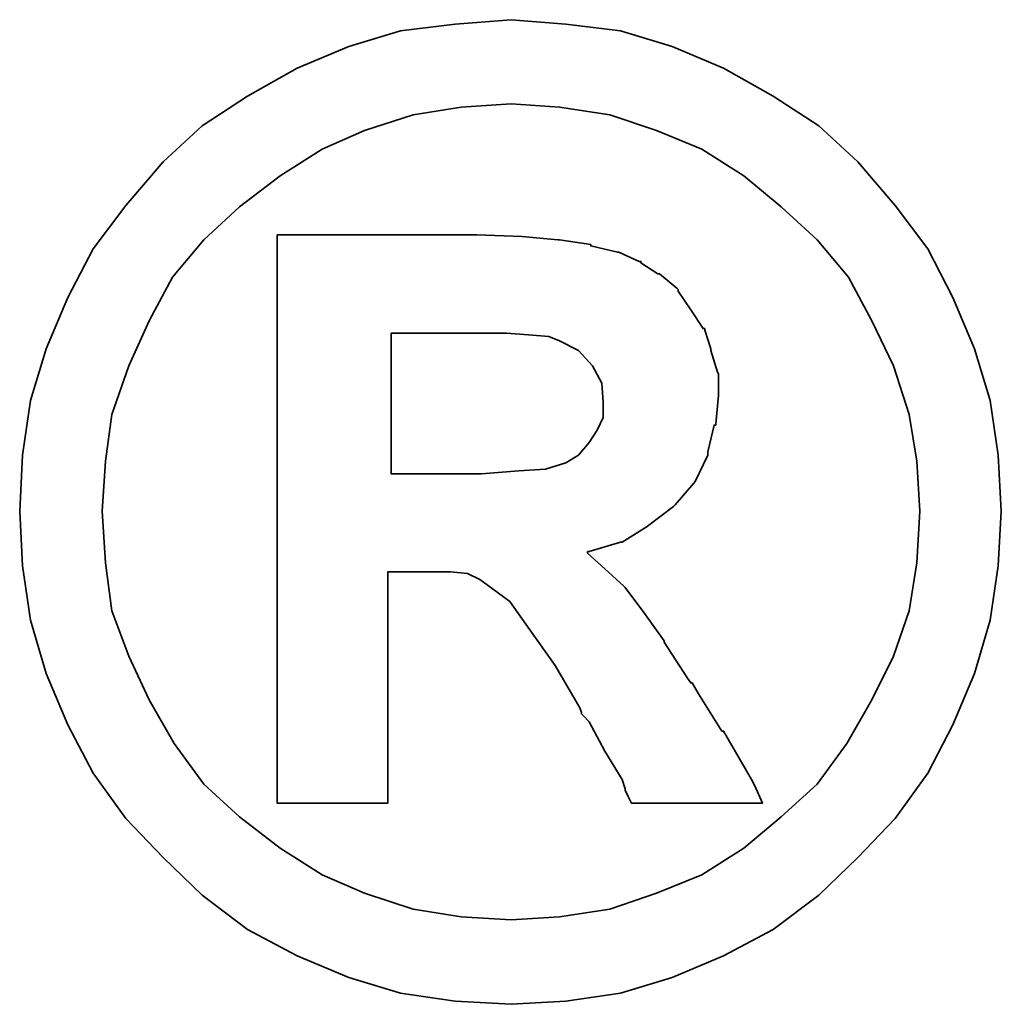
# Model space of a CAD drawing. Header units: inches. Extents: x 6 to 512, y 101 to 384.
# Tile 46 of 47: x 432.22 to 434.75, y 250.19 to 252.72. Entities that reach past the tile are written whole.
import ezdxf

# ---------------------------------------------------------------- set-up
doc = ezdxf.new("R2010")
doc.units = ezdxf.units.IN
doc.layers.add('DIM', color=4, linetype='Continuous')
doc.layers.add('layer 1', color=7, linetype='Continuous')

# ---------------------------------------------------------------- blocks, each defined once
blk = doc.blocks.new('TBI MOTION logo(完整正式版)')
at = {"layer": 'layer 1', "color": 22, "lineweight": 35}
for points, knots in [([(81.20634, 4.98624), (81.20634, 4.98624), (81.18649, 5.32862), (81.18649, 5.32862), (81.18649, 5.32862), (81.18649, 5.32862), (81.13886, 5.66206), (81.13886, 5.66206), (81.13886, 5.66206), (81.13886, 5.66206), (81.04359, 5.97764), (81.04359, 5.97764), (81.04359, 5.97764), (81.04359, 5.97764), (80.91061, 6.29124), (80.91061, 6.29124), (80.91061, 6.29124), (80.91061, 6.29124), (80.75778, 6.58697), (80.75778, 6.58697), (80.75778, 6.58697), (80.75778, 6.58697), (80.5593, 6.85294), (80.5593, 6.85294), (80.5593, 6.85294), (80.5593, 6.85294), (80.33105, 7.1189), (80.33105, 7.1189), (80.33105, 7.1189), (80.33105, 7.1189), (80.09287, 7.33921), (80.09287, 7.33921), (80.09287, 7.33921), (80.09287, 7.33921), (79.815, 7.51982), (79.815, 7.51982), (79.815, 7.51982), (79.815, 7.51982), (79.51133, 7.69051), (79.51133, 7.69051), (79.51133, 7.69051), (79.51133, 7.69051), (79.19773, 7.8235), (79.19773, 7.8235), (79.19773, 7.8235), (79.19773, 7.8235), (78.88215, 7.91877), (78.88215, 7.91877), (78.88215, 7.91877), (78.88215, 7.91877), (78.54871, 7.95846), (78.54871, 7.95846), (78.54871, 7.95846), (78.54871, 7.95846), (78.21526, 7.98625), (78.21526, 7.98625), (78.21526, 7.98625), (78.21526, 7.98625), (77.87388, 7.95846), (77.87388, 7.95846), (77.87388, 7.95846), (77.87388, 7.95846), (77.54044, 7.91877), (77.54044, 7.91877), (77.54044, 7.91877), (77.54044, 7.91877), (77.22485, 7.8235), (77.22485, 7.8235), (77.22485, 7.8235), (77.22485, 7.8235), (76.91027, 7.69051), (76.91027, 7.69051), (76.91027, 7.69051), (76.91027, 7.69051), (76.6056, 7.51982), (76.6056, 7.51982), (76.6056, 7.51982), (76.6056, 7.51982), (76.32972, 7.33921), (76.32972, 7.33921), (76.32972, 7.33921), (76.32972, 7.33921), (76.09154, 7.1189), (76.09154, 7.1189), (76.09154, 7.1189), (76.09154, 7.1189), (75.86329, 6.85294), (75.86329, 6.85294), (75.86329, 6.85294), (75.86329, 6.85294), (75.66382, 6.58697), (75.66382, 6.58697), (75.66382, 6.58697), (75.66382, 6.58697), (75.51099, 6.29124), (75.51099, 6.29124), (75.51099, 6.29124), (75.51099, 6.29124), (75.37702, 5.97764), (75.37702, 5.97764), (75.37702, 5.97764), (75.37702, 5.97764), (75.28175, 5.66206), (75.28175, 5.66206), (75.28175, 5.66206), (75.28175, 5.66206), (75.23411, 5.32862), (75.23411, 5.32862), (75.23411, 5.32862), (75.23411, 5.32862), (75.21625, 4.98624), (75.21625, 4.98624), (75.21625, 4.98624), (75.21625, 4.98624), (75.23411, 4.6528), (75.23411, 4.6528), (75.23411, 4.6528), (75.23411, 4.6528), (75.28175, 4.32035), (75.28175, 4.32035), (75.28175, 4.32035), (75.28175, 4.32035), (75.37702, 3.99583), (75.37702, 3.99583), (75.37702, 3.99583), (75.37702, 3.99583), (75.51099, 3.68224), (75.51099, 3.68224), (75.51099, 3.68224), (75.51099, 3.68224), (75.66382, 3.38749), (75.66382, 3.38749), (75.66382, 3.38749), (75.66382, 3.38749), (75.86329, 3.10963), (75.86329, 3.10963), (75.86329, 3.10963), (75.86329, 3.10963), (76.09154, 2.87145), (76.09154, 2.87145), (76.09154, 2.87145), (76.09154, 2.87145), (76.32972, 2.6432), (76.32972, 2.6432), (76.32972, 2.6432), (76.32972, 2.6432), (76.6056, 2.43381), (76.6056, 2.43381), (76.6056, 2.43381), (76.6056, 2.43381), (76.91027, 2.27205), (76.91027, 2.27205), (76.91027, 2.27205), (76.91027, 2.27205), (77.22485, 2.13906), (77.22485, 2.13906), (77.22485, 2.13906), (77.22485, 2.13906), (77.54044, 2.0438), (77.54044, 2.0438), (77.54044, 2.0438), (77.54044, 2.0438), (77.87388, 1.99616), (77.87388, 1.99616), (77.87388, 1.99616), (77.87388, 1.99616), (78.21526, 1.97631), (78.21526, 1.97631), (78.21526, 1.97631), (78.21526, 1.97631), (78.54871, 1.99616), (78.54871, 1.99616), (78.54871, 1.99616), (78.54871, 1.99616), (78.88215, 2.0438), (78.88215, 2.0438), (78.88215, 2.0438), (78.88215, 2.0438), (79.19773, 2.13906), (79.19773, 2.13906), (79.19773, 2.13906), (79.19773, 2.13906), (79.51133, 2.27205), (79.51133, 2.27205), (79.51133, 2.27205), (79.51133, 2.27205), (79.815, 2.43381), (79.815, 2.43381), (79.815, 2.43381), (79.815, 2.43381), (80.09287, 2.6432), (80.09287, 2.6432), (80.09287, 2.6432), (80.09287, 2.6432), (80.33105, 2.87145), (80.33105, 2.87145), (80.33105, 2.87145), (80.33105, 2.87145), (80.5593, 3.10963), (80.5593, 3.10963), (80.5593, 3.10963), (80.5593, 3.10963), (80.75778, 3.38749), (80.75778, 3.38749), (80.75778, 3.38749), (80.75778, 3.38749), (80.91061, 3.68224), (80.91061, 3.68224), (80.91061, 3.68224), (80.91061, 3.68224), (81.04359, 3.99583), (81.04359, 3.99583), (81.04359, 3.99583), (81.04359, 3.99583), (81.13886, 4.32035), (81.13886, 4.32035), (81.13886, 4.32035), (81.13886, 4.32035), (81.18649, 4.6528), (81.18649, 4.6528), (81.18649, 4.6528), (81.18649, 4.6528), (81.20634, 4.98624), (81.20634, 4.98624)], [0, 0, 0, 0, 0.0178571, 0.0178571, 0.0178571, 0.0178571, 0.0357143, 0.0357143, 0.0357143, 0.0357143, 0.0535714, 0.0535714, 0.0535714, 0.0535714, 0.0714286, 0.0714286, 0.0714286, 0.0714286, 0.0892857, 0.0892857, 0.0892857, 0.0892857, 0.1071429, 0.1071429, 0.1071429, 0.1071429, 0.125, 0.125, 0.125, 0.125, 0.1428571, 0.1428571, 0.1428571, 0.1428571, 0.1607143, 0.1607143, 0.1607143, 0.1607143, 0.1785714, 0.1785714, 0.1785714, 0.1785714, 0.1964286, 0.1964286, 0.1964286, 0.1964286, 0.2142857, 0.2142857, 0.2142857, 0.2142857, 0.2321429, 0.2321429, 0.2321429, 0.2321429, 0.25, 0.25, 0.25, 0.25, 0.2678571, 0.2678571, 0.2678571, 0.2678571, 0.2857143, 0.2857143, 0.2857143, 0.2857143, 0.3035714, 0.3035714, 0.3035714, 0.3035714, 0.3214286, 0.3214286, 0.3214286, 0.3214286, 0.3392857, 0.3392857, 0.3392857, 0.3392857, 0.3571429, 0.3571429, 0.3571429, 0.3571429, 0.375, 0.375, 0.375, 0.375, 0.3928571, 0.3928571, 0.3928571, 0.3928571, 0.4107143, 0.4107143, 0.4107143, 0.4107143, 0.4285714, 0.4285714, 0.4285714, 0.4285714, 0.4464286, 0.4464286, 0.4464286, 0.4464286, 0.4642857, 0.4642857, 0.4642857, 0.4642857, 0.4821429, 0.4821429, 0.4821429, 0.4821429, 0.5, 0.5, 0.5, 0.5, 0.5178571, 0.5178571, 0.5178571, 0.5178571, 0.5357143, 0.5357143, 0.5357143, 0.5357143, 0.5535714, 0.5535714, 0.5535714, 0.5535714, 0.5714286, 0.5714286, 0.5714286, 0.5714286, 0.5892857, 0.5892857, 0.5892857, 0.5892857, 0.6071429, 0.6071429, 0.6071429, 0.6071429, 0.625, 0.625, 0.625, 0.625, 0.6428571, 0.6428571, 0.6428571, 0.6428571, 0.6607143, 0.6607143, 0.6607143, 0.6607143, 0.6785714, 0.6785714, 0.6785714, 0.6785714, 0.6964286, 0.6964286, 0.6964286, 0.6964286, 0.7142857, 0.7142857, 0.7142857, 0.7142857, 0.7321429, 0.7321429, 0.7321429, 0.7321429, 0.75, 0.75, 0.75, 0.75, 0.7678571, 0.7678571, 0.7678571, 0.7678571, 0.7857143, 0.7857143, 0.7857143, 0.7857143, 0.8035714, 0.8035714, 0.8035714, 0.8035714, 0.8214286, 0.8214286, 0.8214286, 0.8214286, 0.8392857, 0.8392857, 0.8392857, 0.8392857, 0.8571429, 0.8571429, 0.8571429, 0.8571429, 0.875, 0.875, 0.875, 0.875, 0.8928571, 0.8928571, 0.8928571, 0.8928571, 0.9107143, 0.9107143, 0.9107143, 0.9107143, 0.9285714, 0.9285714, 0.9285714, 0.9285714, 0.9464286, 0.9464286, 0.9464286, 0.9464286, 0.9642857, 0.9642857, 0.9642857, 0.9642857, 0.9821429, 0.9821429, 0.9821429, 0.9821429, 1, 1, 1, 1]), ([(80.71014, 4.98624), (80.71014, 4.98624), (80.69129, 5.29091), (80.69129, 5.29091), (80.69129, 5.29091), (80.69129, 5.29091), (80.64464, 5.57672), (80.64464, 5.57672), (80.64464, 5.57672), (80.64464, 5.57672), (80.54937, 5.87245), (80.54937, 5.87245), (80.54937, 5.87245), (80.54937, 5.87245), (80.41639, 6.14833), (80.41639, 6.14833), (80.41639, 6.14833), (80.41639, 6.14833), (80.27349, 6.41429), (80.27349, 6.41429), (80.27349, 6.41429), (80.27349, 6.41429), (80.08295, 6.64255), (80.08295, 6.64255), (80.08295, 6.64255), (80.08295, 6.64255), (79.86264, 6.84301), (79.86264, 6.84301), (79.86264, 6.84301), (79.86264, 6.84301), (79.63439, 7.03355), (79.63439, 7.03355), (79.63439, 7.03355), (79.63439, 7.03355), (79.37835, 7.1963), (79.37835, 7.1963), (79.37835, 7.1963), (79.37835, 7.1963), (79.10246, 7.30944), (79.10246, 7.30944), (79.10246, 7.30944), (79.10246, 7.30944), (78.81665, 7.40471), (78.81665, 7.40471), (78.81665, 7.40471), (78.81665, 7.40471), (78.511, 7.45234), (78.511, 7.45234), (78.511, 7.45234), (78.511, 7.45234), (78.21526, 7.47219), (78.21526, 7.47219), (78.21526, 7.47219), (78.21526, 7.47219), (77.9106, 7.45234), (77.9106, 7.45234), (77.9106, 7.45234), (77.9106, 7.45234), (77.61685, 7.40471), (77.61685, 7.40471), (77.61685, 7.40471), (77.61685, 7.40471), (77.32012, 7.30944), (77.32012, 7.30944), (77.32012, 7.30944), (77.32012, 7.30944), (77.06309, 7.1963), (77.06309, 7.1963), (77.06309, 7.1963), (77.06309, 7.1963), (76.80606, 7.03355), (76.80606, 7.03355), (76.80606, 7.03355), (76.80606, 7.03355), (76.55797, 6.84301), (76.55797, 6.84301), (76.55797, 6.84301), (76.55797, 6.84301), (76.34063, 6.64255), (76.34063, 6.64255), (76.34063, 6.64255), (76.34063, 6.64255), (76.1491, 6.41429), (76.1491, 6.41429), (76.1491, 6.41429), (76.1491, 6.41429), (76.0062, 6.14833), (76.0062, 6.14833), (76.0062, 6.14833), (76.0062, 6.14833), (75.88314, 5.87245), (75.88314, 5.87245), (75.88314, 5.87245), (75.88314, 5.87245), (75.77794, 5.57672), (75.77794, 5.57672), (75.77794, 5.57672), (75.77794, 5.57672), (75.73924, 5.29091), (75.73924, 5.29091), (75.73924, 5.29091), (75.73924, 5.29091), (75.72039, 4.98624), (75.72039, 4.98624), (75.72039, 4.98624), (75.72039, 4.98624), (75.73924, 4.67165), (75.73924, 4.67165), (75.73924, 4.67165), (75.73924, 4.67165), (75.77794, 4.37791), (75.77794, 4.37791), (75.77794, 4.37791), (75.77794, 4.37791), (75.88314, 4.10102), (75.88314, 4.10102), (75.88314, 4.10102), (75.88314, 4.10102), (76.0062, 3.83407), (76.0062, 3.83407), (76.0062, 3.83407), (76.0062, 3.83407), (76.15902, 3.56811), (76.15902, 3.56811), (76.15902, 3.56811), (76.15902, 3.56811), (76.34063, 3.32001), (76.34063, 3.32001), (76.34063, 3.32001), (76.34063, 3.32001), (76.55797, 3.11955), (76.55797, 3.11955), (76.55797, 3.11955), (76.55797, 3.11955), (76.80606, 2.92901), (76.80606, 2.92901), (76.80606, 2.92901), (76.80606, 2.92901), (77.06309, 2.76725), (77.06309, 2.76725), (77.06309, 2.76725), (77.06309, 2.76725), (77.32012, 2.65412), (77.32012, 2.65412), (77.32012, 2.65412), (77.32012, 2.65412), (77.61685, 2.55786), (77.61685, 2.55786), (77.61685, 2.55786), (77.61685, 2.55786), (77.9106, 2.51022), (77.9106, 2.51022), (77.9106, 2.51022), (77.9106, 2.51022), (78.21526, 2.49137), (78.21526, 2.49137), (78.21526, 2.49137), (78.21526, 2.49137), (78.511, 2.51022), (78.511, 2.51022), (78.511, 2.51022), (78.511, 2.51022), (78.81665, 2.55786), (78.81665, 2.55786), (78.81665, 2.55786), (78.81665, 2.55786), (79.10246, 2.65412), (79.10246, 2.65412), (79.10246, 2.65412), (79.10246, 2.65412), (79.37835, 2.76725), (79.37835, 2.76725), (79.37835, 2.76725), (79.37835, 2.76725), (79.63439, 2.92901), (79.63439, 2.92901), (79.63439, 2.92901), (79.63439, 2.92901), (79.86264, 3.11955), (79.86264, 3.11955), (79.86264, 3.11955), (79.86264, 3.11955), (80.08295, 3.32001), (80.08295, 3.32001), (80.08295, 3.32001), (80.08295, 3.32001), (80.26356, 3.56811), (80.26356, 3.56811), (80.26356, 3.56811), (80.26356, 3.56811), (80.41639, 3.83407), (80.41639, 3.83407), (80.41639, 3.83407), (80.41639, 3.83407), (80.54937, 4.10102), (80.54937, 4.10102), (80.54937, 4.10102), (80.54937, 4.10102), (80.64464, 4.37791), (80.64464, 4.37791), (80.64464, 4.37791), (80.64464, 4.37791), (80.69129, 4.67165), (80.69129, 4.67165), (80.69129, 4.67165), (80.69129, 4.67165), (80.71014, 4.98624), (80.71014, 4.98624)], [0, 0, 0, 0, 0.0192308, 0.0192308, 0.0192308, 0.0192308, 0.0384615, 0.0384615, 0.0384615, 0.0384615, 0.0576923, 0.0576923, 0.0576923, 0.0576923, 0.0769231, 0.0769231, 0.0769231, 0.0769231, 0.0961538, 0.0961538, 0.0961538, 0.0961538, 0.1153846, 0.1153846, 0.1153846, 0.1153846, 0.1346154, 0.1346154, 0.1346154, 0.1346154, 0.1538462, 0.1538462, 0.1538462, 0.1538462, 0.1730769, 0.1730769, 0.1730769, 0.1730769, 0.1923077, 0.1923077, 0.1923077, 0.1923077, 0.2115385, 0.2115385, 0.2115385, 0.2115385, 0.2307692, 0.2307692, 0.2307692, 0.2307692, 0.25, 0.25, 0.25, 0.25, 0.2692308, 0.2692308, 0.2692308, 0.2692308, 0.2884615, 0.2884615, 0.2884615, 0.2884615, 0.3076923, 0.3076923, 0.3076923, 0.3076923, 0.3269231, 0.3269231, 0.3269231, 0.3269231, 0.3461538, 0.3461538, 0.3461538, 0.3461538, 0.3653846, 0.3653846, 0.3653846, 0.3653846, 0.3846154, 0.3846154, 0.3846154, 0.3846154, 0.4038462, 0.4038462, 0.4038462, 0.4038462, 0.4230769, 0.4230769, 0.4230769, 0.4230769, 0.4423077, 0.4423077, 0.4423077, 0.4423077, 0.4615385, 0.4615385, 0.4615385, 0.4615385, 0.4807692, 0.4807692, 0.4807692, 0.4807692, 0.5, 0.5, 0.5, 0.5, 0.5192308, 0.5192308, 0.5192308, 0.5192308, 0.5384615, 0.5384615, 0.5384615, 0.5384615, 0.5576923, 0.5576923, 0.5576923, 0.5576923, 0.5769231, 0.5769231, 0.5769231, 0.5769231, 0.5961538, 0.5961538, 0.5961538, 0.5961538, 0.6153846, 0.6153846, 0.6153846, 0.6153846, 0.6346154, 0.6346154, 0.6346154, 0.6346154, 0.6538462, 0.6538462, 0.6538462, 0.6538462, 0.6730769, 0.6730769, 0.6730769, 0.6730769, 0.6923077, 0.6923077, 0.6923077, 0.6923077, 0.7115385, 0.7115385, 0.7115385, 0.7115385, 0.7307692, 0.7307692, 0.7307692, 0.7307692, 0.75, 0.75, 0.75, 0.75, 0.7692308, 0.7692308, 0.7692308, 0.7692308, 0.7884615, 0.7884615, 0.7884615, 0.7884615, 0.8076923, 0.8076923, 0.8076923, 0.8076923, 0.8269231, 0.8269231, 0.8269231, 0.8269231, 0.8461538, 0.8461538, 0.8461538, 0.8461538, 0.8653846, 0.8653846, 0.8653846, 0.8653846, 0.8846154, 0.8846154, 0.8846154, 0.8846154, 0.9038462, 0.9038462, 0.9038462, 0.9038462, 0.9230769, 0.9230769, 0.9230769, 0.9230769, 0.9423077, 0.9423077, 0.9423077, 0.9423077, 0.9615385, 0.9615385, 0.9615385, 0.9615385, 0.9807692, 0.9807692, 0.9807692, 0.9807692, 1, 1, 1, 1]), ([(76.78721, 3.2823), (76.78721, 3.2823), (76.78721, 3.32001), (76.78721, 3.32001), (76.78721, 3.32001), (76.78721, 3.32001), (76.78721, 3.42422), (76.78721, 3.42422), (76.78721, 3.42422), (76.78721, 3.42422), (76.78721, 3.59689), (76.78721, 3.59689), (76.78721, 3.59689), (76.78721, 3.59689), (76.78721, 3.80529), (76.78721, 3.80529), (76.78721, 3.80529), (76.78721, 3.80529), (76.78721, 4.0524), (76.78721, 4.0524), (76.78721, 4.0524), (76.78721, 4.0524), (76.78721, 4.32035), (76.78721, 4.32035), (76.78721, 4.32035), (76.78721, 4.32035), (76.78721, 4.92868), (76.78721, 4.92868), (76.78721, 4.92868), (76.78721, 4.92868), (76.78721, 5.53801), (76.78721, 5.53801), (76.78721, 5.53801), (76.78721, 5.53801), (76.78721, 5.82482), (76.78721, 5.82482), (76.78721, 5.82482), (76.78721, 5.82482), (76.78721, 6.07291), (76.78721, 6.07291), (76.78721, 6.07291), (76.78721, 6.07291), (76.78721, 6.30017), (76.78721, 6.30017), (76.78721, 6.30017), (76.78721, 6.30017), (76.78721, 6.45399), (76.78721, 6.45399), (76.78721, 6.45399), (76.78721, 6.45399), (76.78721, 6.5572), (76.78721, 6.5572), (76.78721, 6.5572), (76.78721, 6.5572), (76.78721, 6.59689), (76.78721, 6.59689), (76.78721, 6.59689), (76.78721, 6.59689), (76.78721, 6.67232), (76.78721, 6.67232), (76.78721, 6.67232), (76.78721, 6.67232), (76.8537, 6.67232), (76.8537, 6.67232), (76.8537, 6.67232), (76.8537, 6.67232), (76.87355, 6.67232), (76.87355, 6.67232), (76.87355, 6.67232), (76.87355, 6.67232), (76.91027, 6.67232), (76.91027, 6.67232), (76.91027, 6.67232), (76.91027, 6.67232), (77.04424, 6.67232), (77.04424, 6.67232), (77.04424, 6.67232), (77.04424, 6.67232), (77.22485, 6.67232), (77.22485, 6.67232), (77.22485, 6.67232), (77.22485, 6.67232), (77.43524, 6.67232), (77.43524, 6.67232), (77.43524, 6.67232), (77.43524, 6.67232), (77.65357, 6.67232), (77.65357, 6.67232), (77.65357, 6.67232), (77.65357, 6.67232), (77.82625, 6.67232), (77.82625, 6.67232), (77.82625, 6.67232), (77.82625, 6.67232), (77.94037, 6.67232), (77.94037, 6.67232), (77.94037, 6.67232), (77.94037, 6.67232), (77.97709, 6.67232), (77.97709, 6.67232), (77.97709, 6.67232), (77.97709, 6.67232), (77.99694, 6.67232), (77.99694, 6.67232), (77.99694, 6.67232), (77.99694, 6.67232), (78.00686, 6.67232), (78.00686, 6.67232), (78.00686, 6.67232), (78.00686, 6.67232), (78.28275, 6.6624), (78.28275, 6.6624), (78.28275, 6.6624), (78.28275, 6.6624), (78.50107, 6.64255), (78.50107, 6.64255), (78.50107, 6.64255), (78.50107, 6.64255), (78.511, 6.64255), (78.511, 6.64255), (78.511, 6.64255), (78.511, 6.64255), (78.70154, 6.61476), (78.70154, 6.61476), (78.70154, 6.61476), (78.70154, 6.61476), (78.70154, 6.60483), (78.70154, 6.60483), (78.70154, 6.60483), (78.70154, 6.60483), (78.86429, 6.56713), (78.86429, 6.56713), (78.86429, 6.56713), (78.86429, 6.56713), (78.87223, 6.56713), (78.87223, 6.56713), (78.87223, 6.56713), (78.87223, 6.56713), (78.99727, 6.51056), (78.99727, 6.51056), (78.99727, 6.51056), (78.99727, 6.51056), (79.00719, 6.51056), (79.00719, 6.51056), (79.00719, 6.51056), (79.00719, 6.51056), (79.00719, 6.50162), (79.00719, 6.50162), (79.00719, 6.50162), (79.00719, 6.50162), (79.1104, 6.43415), (79.1104, 6.43415), (79.1104, 6.43415), (79.1104, 6.43415), (79.12132, 6.43415), (79.12132, 6.43415), (79.12132, 6.43415), (79.12132, 6.43415), (79.22552, 6.34781), (79.22552, 6.34781), (79.22552, 6.34781), (79.22552, 6.34781), (79.23544, 6.33888), (79.23544, 6.33888), (79.23544, 6.33888), (79.23544, 6.33888), (79.23544, 6.32895), (79.23544, 6.32895), (79.23544, 6.32895), (79.23544, 6.32895), (79.31087, 6.21483), (79.31087, 6.21483), (79.31087, 6.21483), (79.31087, 6.21483), (79.38629, 6.1007), (79.38629, 6.1007), (79.38629, 6.1007), (79.38629, 6.1007), (79.3972, 6.1007), (79.3972, 6.1007), (79.3972, 6.1007), (79.3972, 6.1007), (79.3972, 6.09078), (79.3972, 6.09078), (79.3972, 6.09078), (79.3972, 6.09078), (79.43392, 5.97764), (79.43392, 5.97764), (79.43392, 5.97764), (79.43392, 5.97764), (79.43392, 5.96772), (79.43392, 5.96772), (79.43392, 5.96772), (79.43392, 5.96772), (79.47362, 5.83474), (79.47362, 5.83474), (79.47362, 5.83474), (79.47362, 5.83474), (79.48156, 5.82482), (79.48156, 5.82482), (79.48156, 5.82482), (79.48156, 5.82482), (79.48156, 5.69977), (79.48156, 5.69977), (79.48156, 5.69977), (79.48156, 5.69977), (79.48156, 5.69183), (79.48156, 5.69183), (79.48156, 5.69183), (79.48156, 5.69183), (79.4637, 5.51915), (79.4637, 5.51915), (79.4637, 5.51915), (79.4637, 5.51915), (79.4637, 5.51122), (79.4637, 5.51122), (79.4637, 5.51122), (79.4637, 5.51122), (79.45377, 5.51122), (79.45377, 5.51122), (79.45377, 5.51122), (79.45377, 5.51122), (79.41507, 5.34847), (79.41507, 5.34847), (79.41507, 5.34847), (79.41507, 5.34847), (79.41507, 5.33854), (79.41507, 5.33854), (79.41507, 5.33854), (79.41507, 5.33854), (79.41507, 5.32862), (79.41507, 5.32862), (79.41507, 5.32862), (79.41507, 5.32862), (79.33865, 5.16785), (79.33865, 5.16785), (79.33865, 5.16785), (79.33865, 5.16785), (79.33071, 5.15693), (79.33071, 5.15693), (79.33071, 5.15693), (79.33071, 5.15693), (79.2156, 5.02495), (79.2156, 5.02495), (79.2156, 5.02495), (79.2156, 5.02495), (79.20567, 5.01502), (79.20567, 5.01502), (79.20567, 5.01502), (79.20567, 5.01502), (79.05483, 4.89991), (79.05483, 4.89991), (79.05483, 4.89991), (79.05483, 4.89991), (79.04491, 4.89197), (79.04491, 4.89197), (79.04491, 4.89197), (79.04491, 4.89197), (78.89208, 4.7967), (78.89208, 4.7967), (78.89208, 4.7967), (78.89208, 4.7967), (78.88215, 4.7967), (78.88215, 4.7967), (78.88215, 4.7967), (78.88215, 4.7967), (78.69161, 4.73913), (78.69161, 4.73913), (78.69161, 4.73913), (78.69161, 4.73913), (78.68169, 4.73913), (78.68169, 4.73913), (78.68169, 4.73913), (78.68169, 4.73913), (78.68169, 4.72921), (78.68169, 4.72921), (78.68169, 4.72921), (78.68169, 4.72921), (78.78688, 4.63394), (78.78688, 4.63394), (78.78688, 4.63394), (78.78688, 4.63394), (78.902, 4.52875), (78.902, 4.52875), (78.902, 4.52875), (78.902, 4.52875), (78.91093, 4.52081), (78.91093, 4.52081), (78.91093, 4.52081), (78.91093, 4.52081), (79.02506, 4.36798), (79.02506, 4.36798), (79.02506, 4.36798), (79.02506, 4.36798), (79.1501, 4.1953), (79.1501, 4.1953), (79.1501, 4.1953), (79.1501, 4.1953), (79.1501, 4.18736), (79.1501, 4.18736), (79.1501, 4.18736), (79.1501, 4.18736), (79.29201, 3.96705), (79.29201, 3.96705), (79.29201, 3.96705), (79.29201, 3.96705), (79.31087, 3.93828), (79.31087, 3.93828), (79.31087, 3.93828), (79.31087, 3.93828), (79.32079, 3.93828), (79.32079, 3.93828), (79.32079, 3.93828), (79.32079, 3.93828), (79.3585, 3.87178), (79.3585, 3.87178), (79.3585, 3.87178), (79.3585, 3.87178), (79.50141, 3.64353), (79.50141, 3.64353), (79.50141, 3.64353), (79.50141, 3.64353), (79.51133, 3.64353), (79.51133, 3.64353), (79.51133, 3.64353), (79.51133, 3.64353), (79.64431, 3.41528), (79.64431, 3.41528), (79.64431, 3.41528), (79.64431, 3.41528), (79.68202, 3.3478), (79.68202, 3.3478), (79.68202, 3.3478), (79.68202, 3.3478), (79.70187, 3.31009), (79.70187, 3.31009), (79.70187, 3.31009), (79.70187, 3.31009), (79.7495, 3.2049), (79.7495, 3.2049), (79.7495, 3.2049), (79.7495, 3.2049), (79.64431, 3.2049), (79.64431, 3.2049), (79.64431, 3.2049), (79.64431, 3.2049), (79.62546, 3.2049), (79.62546, 3.2049), (79.62546, 3.2049), (79.62546, 3.2049), (79.53912, 3.2049), (79.53912, 3.2049), (79.53912, 3.2049), (79.53912, 3.2049), (79.31087, 3.2049), (79.31087, 3.2049), (79.31087, 3.2049), (79.31087, 3.2049), (79.08262, 3.2049), (79.08262, 3.2049), (79.08262, 3.2049), (79.08262, 3.2049), (79.00719, 3.2049), (79.00719, 3.2049), (79.00719, 3.2049), (79.00719, 3.2049), (78.98735, 3.2049), (78.98735, 3.2049), (78.98735, 3.2049), (78.98735, 3.2049), (78.94964, 3.2049), (78.94964, 3.2049), (78.94964, 3.2049), (78.94964, 3.2049), (78.92979, 3.24459), (78.92979, 3.24459), (78.92979, 3.24459), (78.92979, 3.24459), (78.91093, 3.2823), (78.91093, 3.2823), (78.91093, 3.2823), (78.91093, 3.2823), (78.91093, 3.29223), (78.91093, 3.29223), (78.91093, 3.29223), (78.91093, 3.29223), (78.89208, 3.3478), (78.89208, 3.3478), (78.89208, 3.3478), (78.89208, 3.3478), (78.78688, 3.52048), (78.78688, 3.52048), (78.78688, 3.52048), (78.78688, 3.52048), (78.69161, 3.7001), (78.69161, 3.7001), (78.69161, 3.7001), (78.69161, 3.7001), (78.6539, 3.7388), (78.6539, 3.7388), (78.6539, 3.7388), (78.6539, 3.7388), (78.64398, 3.74873), (78.64398, 3.74873), (78.64398, 3.74873), (78.64398, 3.74873), (78.64398, 3.75766), (78.64398, 3.75766), (78.64398, 3.75766), (78.64398, 3.75766), (78.63405, 3.78644), (78.63405, 3.78644), (78.63405, 3.78644), (78.63405, 3.78644), (78.48321, 4.04347), (78.48321, 4.04347), (78.48321, 4.04347), (78.48321, 4.04347), (78.33038, 4.2618), (78.33038, 4.2618), (78.33038, 4.2618), (78.33038, 4.2618), (78.20732, 4.43447), (78.20732, 4.43447), (78.20732, 4.43447), (78.20732, 4.43447), (78.09221, 4.52081), (78.09221, 4.52081), (78.09221, 4.52081), (78.09221, 4.52081), (78.02472, 4.56845), (78.02472, 4.56845), (78.02472, 4.56845), (78.02472, 4.56845), (77.9493, 4.60616), (77.9493, 4.60616), (77.9493, 4.60616), (77.9493, 4.60616), (77.8451, 4.61608), (77.8451, 4.61608), (77.8451, 4.61608), (77.8451, 4.61608), (77.71113, 4.61608), (77.71113, 4.61608), (77.71113, 4.61608), (77.71113, 4.61608), (77.69128, 4.61608), (77.69128, 4.61608), (77.69128, 4.61608), (77.69128, 4.61608), (77.67342, 4.61608), (77.67342, 4.61608), (77.67342, 4.61608), (77.67342, 4.61608), (77.5583, 4.61608), (77.5583, 4.61608), (77.5583, 4.61608), (77.5583, 4.61608), (77.46303, 4.61608), (77.46303, 4.61608), (77.46303, 4.61608), (77.46303, 4.61608), (77.46303, 4.54761), (77.46303, 4.54761), (77.46303, 4.54761), (77.46303, 4.54761), (77.46303, 4.47318), (77.46303, 4.47318), (77.46303, 4.47318), (77.46303, 4.47318), (77.46303, 4.24294), (77.46303, 4.24294), (77.46303, 4.24294), (77.46303, 4.24294), (77.46303, 3.99583), (77.46303, 3.99583), (77.46303, 3.99583), (77.46303, 3.99583), (77.46303, 3.72888), (77.46303, 3.72888), (77.46303, 3.72888), (77.46303, 3.72888), (77.46303, 3.51055), (77.46303, 3.51055), (77.46303, 3.51055), (77.46303, 3.51055), (77.46303, 3.42422), (77.46303, 3.42422), (77.46303, 3.42422), (77.46303, 3.42422), (77.46303, 3.35773), (77.46303, 3.35773), (77.46303, 3.35773), (77.46303, 3.35773), (77.46303, 3.30017), (77.46303, 3.30017), (77.46303, 3.30017), (77.46303, 3.30017), (77.46303, 3.2823), (77.46303, 3.2823), (77.46303, 3.2823), (77.46303, 3.2823), (77.46303, 3.2049), (77.46303, 3.2049), (77.46303, 3.2049), (77.46303, 3.2049), (77.39753, 3.2049), (77.39753, 3.2049), (77.39753, 3.2049), (77.39753, 3.2049), (77.37768, 3.2049), (77.37768, 3.2049), (77.37768, 3.2049), (77.37768, 3.2049), (77.32012, 3.2049), (77.32012, 3.2049), (77.32012, 3.2049), (77.32012, 3.2049), (77.12165, 3.2049), (77.12165, 3.2049), (77.12165, 3.2049), (77.12165, 3.2049), (76.94897, 3.2049), (76.94897, 3.2049), (76.94897, 3.2049), (76.94897, 3.2049), (76.8924, 3.2049), (76.8924, 3.2049), (76.8924, 3.2049), (76.8924, 3.2049), (76.8537, 3.2049), (76.8537, 3.2049), (76.8537, 3.2049), (76.8537, 3.2049), (76.78721, 3.2049), (76.78721, 3.2049), (76.78721, 3.2049), (76.78721, 3.2049), (76.78721, 3.2823), (76.78721, 3.2823)], [0, 0, 0, 0, 0.0074074, 0.0074074, 0.0074074, 0.0074074, 0.0148148, 0.0148148, 0.0148148, 0.0148148, 0.0222222, 0.0222222, 0.0222222, 0.0222222, 0.0296296, 0.0296296, 0.0296296, 0.0296296, 0.037037, 0.037037, 0.037037, 0.037037, 0.0444444, 0.0444444, 0.0444444, 0.0444444, 0.0518519, 0.0518519, 0.0518519, 0.0518519, 0.0592593, 0.0592593, 0.0592593, 0.0592593, 0.0666667, 0.0666667, 0.0666667, 0.0666667, 0.0740741, 0.0740741, 0.0740741, 0.0740741, 0.0814815, 0.0814815, 0.0814815, 0.0814815, 0.0888889, 0.0888889, 0.0888889, 0.0888889, 0.0962963, 0.0962963, 0.0962963, 0.0962963, 0.1037037, 0.1037037, 0.1037037, 0.1037037, 0.1111111, 0.1111111, 0.1111111, 0.1111111, 0.1185185, 0.1185185, 0.1185185, 0.1185185, 0.1259259, 0.1259259, 0.1259259, 0.1259259, 0.1333333, 0.1333333, 0.1333333, 0.1333333, 0.1407407, 0.1407407, 0.1407407, 0.1407407, 0.1481481, 0.1481481, 0.1481481, 0.1481481, 0.1555556, 0.1555556, 0.1555556, 0.1555556, 0.162963, 0.162963, 0.162963, 0.162963, 0.1703704, 0.1703704, 0.1703704, 0.1703704, 0.1777778, 0.1777778, 0.1777778, 0.1777778, 0.1851852, 0.1851852, 0.1851852, 0.1851852, 0.1925926, 0.1925926, 0.1925926, 0.1925926, 0.2, 0.2, 0.2, 0.2, 0.2074074, 0.2074074, 0.2074074, 0.2074074, 0.2148148, 0.2148148, 0.2148148, 0.2148148, 0.2222222, 0.2222222, 0.2222222, 0.2222222, 0.2296296, 0.2296296, 0.2296296, 0.2296296, 0.237037, 0.237037, 0.237037, 0.237037, 0.2444444, 0.2444444, 0.2444444, 0.2444444, 0.2518519, 0.2518519, 0.2518519, 0.2518519, 0.2592593, 0.2592593, 0.2592593, 0.2592593, 0.2666667, 0.2666667, 0.2666667, 0.2666667, 0.2740741, 0.2740741, 0.2740741, 0.2740741, 0.2814815, 0.2814815, 0.2814815, 0.2814815, 0.2888889, 0.2888889, 0.2888889, 0.2888889, 0.2962963, 0.2962963, 0.2962963, 0.2962963, 0.3037037, 0.3037037, 0.3037037, 0.3037037, 0.3111111, 0.3111111, 0.3111111, 0.3111111, 0.3185185, 0.3185185, 0.3185185, 0.3185185, 0.3259259, 0.3259259, 0.3259259, 0.3259259, 0.3333333, 0.3333333, 0.3333333, 0.3333333, 0.3407407, 0.3407407, 0.3407407, 0.3407407, 0.3481481, 0.3481481, 0.3481481, 0.3481481, 0.3555556, 0.3555556, 0.3555556, 0.3555556, 0.362963, 0.362963, 0.362963, 0.362963, 0.3703704, 0.3703704, 0.3703704, 0.3703704, 0.3777778, 0.3777778, 0.3777778, 0.3777778, 0.3851852, 0.3851852, 0.3851852, 0.3851852, 0.3925926, 0.3925926, 0.3925926, 0.3925926, 0.4, 0.4, 0.4, 0.4, 0.4074074, 0.4074074, 0.4074074, 0.4074074, 0.4148148, 0.4148148, 0.4148148, 0.4148148, 0.4222222, 0.4222222, 0.4222222, 0.4222222, 0.4296296, 0.4296296, 0.4296296, 0.4296296, 0.437037, 0.437037, 0.437037, 0.437037, 0.4444444, 0.4444444, 0.4444444, 0.4444444, 0.4518519, 0.4518519, 0.4518519, 0.4518519, 0.4592593, 0.4592593, 0.4592593, 0.4592593, 0.4666667, 0.4666667, 0.4666667, 0.4666667, 0.4740741, 0.4740741, 0.4740741, 0.4740741, 0.4814815, 0.4814815, 0.4814815, 0.4814815, 0.4888889, 0.4888889, 0.4888889, 0.4888889, 0.4962963, 0.4962963, 0.4962963, 0.4962963, 0.5037037, 0.5037037, 0.5037037, 0.5037037, 0.5111111, 0.5111111, 0.5111111, 0.5111111, 0.5185185, 0.5185185, 0.5185185, 0.5185185, 0.5259259, 0.5259259, 0.5259259, 0.5259259, 0.5333333, 0.5333333, 0.5333333, 0.5333333, 0.5407407, 0.5407407, 0.5407407, 0.5407407, 0.5481481, 0.5481481, 0.5481481, 0.5481481, 0.5555556, 0.5555556, 0.5555556, 0.5555556, 0.562963, 0.562963, 0.562963, 0.562963, 0.5703704, 0.5703704, 0.5703704, 0.5703704, 0.5777778, 0.5777778, 0.5777778, 0.5777778, 0.5851852, 0.5851852, 0.5851852, 0.5851852, 0.5925926, 0.5925926, 0.5925926, 0.5925926, 0.6, 0.6, 0.6, 0.6, 0.6074074, 0.6074074, 0.6074074, 0.6074074, 0.6148148, 0.6148148, 0.6148148, 0.6148148, 0.6222222, 0.6222222, 0.6222222, 0.6222222, 0.6296296, 0.6296296, 0.6296296, 0.6296296, 0.637037, 0.637037, 0.637037, 0.637037, 0.6444444, 0.6444444, 0.6444444, 0.6444444, 0.6518519, 0.6518519, 0.6518519, 0.6518519, 0.6592593, 0.6592593, 0.6592593, 0.6592593, 0.6666667, 0.6666667, 0.6666667, 0.6666667, 0.6740741, 0.6740741, 0.6740741, 0.6740741, 0.6814815, 0.6814815, 0.6814815, 0.6814815, 0.6888889, 0.6888889, 0.6888889, 0.6888889, 0.6962963, 0.6962963, 0.6962963, 0.6962963, 0.7037037, 0.7037037, 0.7037037, 0.7037037, 0.7111111, 0.7111111, 0.7111111, 0.7111111, 0.7185185, 0.7185185, 0.7185185, 0.7185185, 0.7259259, 0.7259259, 0.7259259, 0.7259259, 0.7333333, 0.7333333, 0.7333333, 0.7333333, 0.7407407, 0.7407407, 0.7407407, 0.7407407, 0.7481481, 0.7481481, 0.7481481, 0.7481481, 0.7555556, 0.7555556, 0.7555556, 0.7555556, 0.762963, 0.762963, 0.762963, 0.762963, 0.7703704, 0.7703704, 0.7703704, 0.7703704, 0.7777778, 0.7777778, 0.7777778, 0.7777778, 0.7851852, 0.7851852, 0.7851852, 0.7851852, 0.7925926, 0.7925926, 0.7925926, 0.7925926, 0.8, 0.8, 0.8, 0.8, 0.8074074, 0.8074074, 0.8074074, 0.8074074, 0.8148148, 0.8148148, 0.8148148, 0.8148148, 0.8222222, 0.8222222, 0.8222222, 0.8222222, 0.8296296, 0.8296296, 0.8296296, 0.8296296, 0.837037, 0.837037, 0.837037, 0.837037, 0.8444444, 0.8444444, 0.8444444, 0.8444444, 0.8518519, 0.8518519, 0.8518519, 0.8518519, 0.8592593, 0.8592593, 0.8592593, 0.8592593, 0.8666667, 0.8666667, 0.8666667, 0.8666667, 0.8740741, 0.8740741, 0.8740741, 0.8740741, 0.8814815, 0.8814815, 0.8814815, 0.8814815, 0.8888889, 0.8888889, 0.8888889, 0.8888889, 0.8962963, 0.8962963, 0.8962963, 0.8962963, 0.9037037, 0.9037037, 0.9037037, 0.9037037, 0.9111111, 0.9111111, 0.9111111, 0.9111111, 0.9185185, 0.9185185, 0.9185185, 0.9185185, 0.9259259, 0.9259259, 0.9259259, 0.9259259, 0.9333333, 0.9333333, 0.9333333, 0.9333333, 0.9407407, 0.9407407, 0.9407407, 0.9407407, 0.9481481, 0.9481481, 0.9481481, 0.9481481, 0.9555556, 0.9555556, 0.9555556, 0.9555556, 0.962963, 0.962963, 0.962963, 0.962963, 0.9703704, 0.9703704, 0.9703704, 0.9703704, 0.9777778, 0.9777778, 0.9777778, 0.9777778, 0.9851852, 0.9851852, 0.9851852, 0.9851852, 0.9925926, 0.9925926, 0.9925926, 0.9925926, 1, 1, 1, 1]), ([(77.48288, 6.07291), (77.48288, 6.07291), (77.48288, 5.99551), (77.48288, 5.99551), (77.48288, 5.99551), (77.48288, 5.99551), (77.48288, 5.82482), (77.48288, 5.82482), (77.48288, 5.82482), (77.48288, 5.82482), (77.48288, 5.63328), (77.48288, 5.63328), (77.48288, 5.63328), (77.48288, 5.63328), (77.48288, 5.46358), (77.48288, 5.46358), (77.48288, 5.46358), (77.48288, 5.46358), (77.48288, 5.29091), (77.48288, 5.29091), (77.48288, 5.29091), (77.48288, 5.29091), (77.48288, 5.21449), (77.48288, 5.21449), (77.48288, 5.21449), (77.48288, 5.21449), (77.50074, 5.21449), (77.50074, 5.21449), (77.50074, 5.21449), (77.50074, 5.21449), (77.71113, 5.21449), (77.71113, 5.21449), (77.71113, 5.21449), (77.71113, 5.21449), (77.94037, 5.21449), (77.94037, 5.21449), (77.94037, 5.21449), (77.94037, 5.21449), (78.01579, 5.21449), (78.01579, 5.21449), (78.01579, 5.21449), (78.01579, 5.21449), (78.03465, 5.21449), (78.03465, 5.21449), (78.03465, 5.21449), (78.03465, 5.21449), (78.2629, 5.23335), (78.2629, 5.23335), (78.2629, 5.23335), (78.2629, 5.23335), (78.42565, 5.24327), (78.42565, 5.24327), (78.42565, 5.24327), (78.42565, 5.24327), (78.54871, 5.28098), (78.54871, 5.28098), (78.54871, 5.28098), (78.54871, 5.28098), (78.62611, 5.32862), (78.62611, 5.32862), (78.62611, 5.32862), (78.62611, 5.32862), (78.69161, 5.40503), (78.69161, 5.40503), (78.69161, 5.40503), (78.69161, 5.40503), (78.73925, 5.48145), (78.73925, 5.48145), (78.73925, 5.48145), (78.73925, 5.48145), (78.77696, 5.55885), (78.77696, 5.55885), (78.77696, 5.55885), (78.77696, 5.55885), (78.77696, 5.65214), (78.77696, 5.65214), (78.77696, 5.65214), (78.77696, 5.65214), (78.76902, 5.76726), (78.76902, 5.76726), (78.76902, 5.76726), (78.76902, 5.76726), (78.71146, 5.87245), (78.71146, 5.87245), (78.71146, 5.87245), (78.71146, 5.87245), (78.62611, 5.96772), (78.62611, 5.96772), (78.62611, 5.96772), (78.62611, 5.96772), (78.511, 6.02528), (78.511, 6.02528), (78.511, 6.02528), (78.511, 6.02528), (78.44451, 6.05306), (78.44451, 6.05306), (78.44451, 6.05306), (78.44451, 6.05306), (78.32046, 6.06299), (78.32046, 6.06299), (78.32046, 6.06299), (78.32046, 6.06299), (78.18748, 6.07291), (78.18748, 6.07291), (78.18748, 6.07291), (78.18748, 6.07291), (77.99694, 6.07291), (77.99694, 6.07291), (77.99694, 6.07291), (77.99694, 6.07291), (77.97709, 6.07291), (77.97709, 6.07291), (77.97709, 6.07291), (77.97709, 6.07291), (77.90167, 6.07291), (77.90167, 6.07291), (77.90167, 6.07291), (77.90167, 6.07291), (77.69128, 6.07291), (77.69128, 6.07291), (77.69128, 6.07291), (77.69128, 6.07291), (77.50074, 6.07291), (77.50074, 6.07291), (77.50074, 6.07291), (77.50074, 6.07291), (77.48288, 6.07291), (77.48288, 6.07291)], [0, 0, 0, 0, 0.03125, 0.03125, 0.03125, 0.03125, 0.0625, 0.0625, 0.0625, 0.0625, 0.09375, 0.09375, 0.09375, 0.09375, 0.125, 0.125, 0.125, 0.125, 0.15625, 0.15625, 0.15625, 0.15625, 0.1875, 0.1875, 0.1875, 0.1875, 0.21875, 0.21875, 0.21875, 0.21875, 0.25, 0.25, 0.25, 0.25, 0.28125, 0.28125, 0.28125, 0.28125, 0.3125, 0.3125, 0.3125, 0.3125, 0.34375, 0.34375, 0.34375, 0.34375, 0.375, 0.375, 0.375, 0.375, 0.40625, 0.40625, 0.40625, 0.40625, 0.4375, 0.4375, 0.4375, 0.4375, 0.46875, 0.46875, 0.46875, 0.46875, 0.5, 0.5, 0.5, 0.5, 0.53125, 0.53125, 0.53125, 0.53125, 0.5625, 0.5625, 0.5625, 0.5625, 0.59375, 0.59375, 0.59375, 0.59375, 0.625, 0.625, 0.625, 0.625, 0.65625, 0.65625, 0.65625, 0.65625, 0.6875, 0.6875, 0.6875, 0.6875, 0.71875, 0.71875, 0.71875, 0.71875, 0.75, 0.75, 0.75, 0.75, 0.78125, 0.78125, 0.78125, 0.78125, 0.8125, 0.8125, 0.8125, 0.8125, 0.84375, 0.84375, 0.84375, 0.84375, 0.875, 0.875, 0.875, 0.875, 0.90625, 0.90625, 0.90625, 0.90625, 0.9375, 0.9375, 0.9375, 0.9375, 0.96875, 0.96875, 0.96875, 0.96875, 1, 1, 1, 1])]:
    blk.add_open_spline(points, degree=3, knots=knots, dxfattribs=at)

msp = doc.modelspace()

# ---------------------------------------------------------------- block references
at = {"layer": 'DIM', "xscale": 0.4210712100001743, "yscale": 0.421071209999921, "zscale": 0.4210712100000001}
msp.add_blockref('TBI MOTION logo(完整正式版)', (400.5514, 249.3617), dxfattribs=at)

doc.saveas('drawing.dxf')
